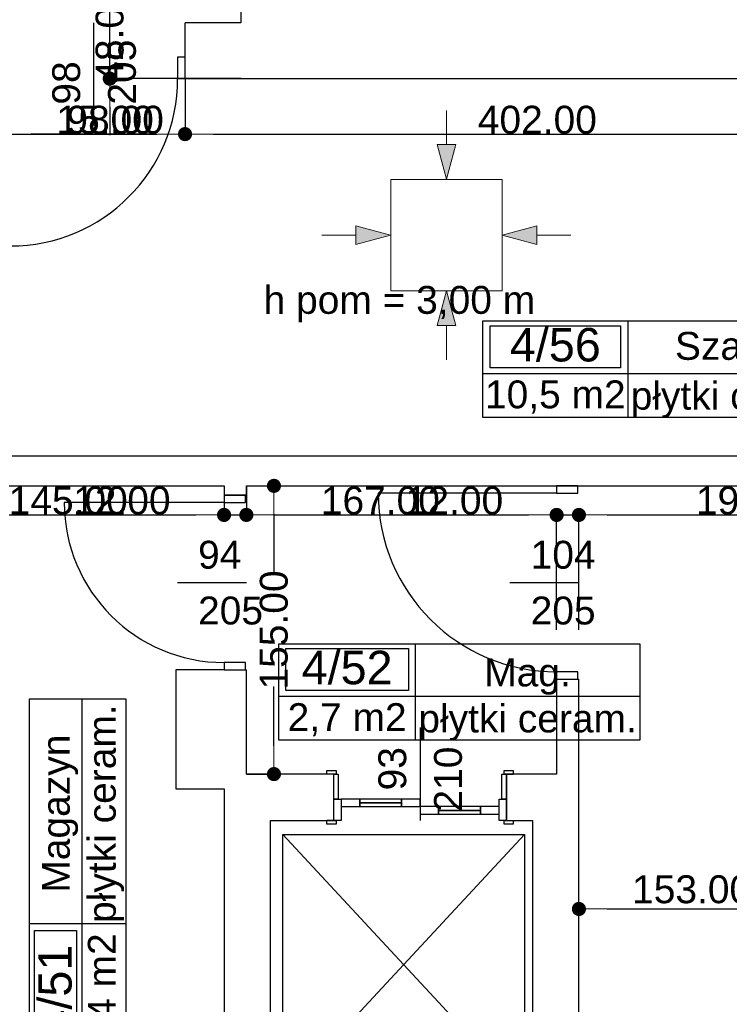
# Model space of a CAD drawing. Header units: millimetres. Extents: x -175445 to -20415, y -559200 to 231527.
# Tile 117 of 256: x -94558 to -90738, y -176209 to -170914. Entities that reach past the tile are written whole.
import ezdxf
from ezdxf.enums import TextEntityAlignment as Align

# ---------------------------------------------------------------- set-up
doc = ezdxf.new("R2010")
doc.units = ezdxf.units.MM
doc.header["$MEASUREMENT"] = 0
for name, color, linetype in [('Drzwi', 7, 'Continuous'), ('Linia', 7, 'Continuous'), ('Obiekt', 7, 'Continuous'), ('Polilinia', 7, 'Continuous'), ('Strefa', 9, 'Continuous'), ('Słup', 7, 'Continuous'), ('Tekst', 7, 'Continuous'), ('Wymiary', 9, 'Continuous'), ('Ściana', 7, 'Continuous')]:
    doc.layers.add(name, color=color, linetype=linetype)
doc.styles.add('Arial', font='txt')
doc.styles.add('Times new roman', font='txt')
doc.dimstyles.new('GENERATED_STYLE__1', dxfattribs={"dimtxt": 150, "dimasz": 152, "dimexe": 0.18, "dimexo": 0, "dimgap": 0.09, "dimtad": 1, "dimtih": 1, "dimtoh": 1, "dimlfac": 0.1, "dimzin": 0, "dimdsep": 46, "dimtxsty": 'Arial', "dimblk": 'ARROWHEAD_11', "dimblk1": 'ARROWHEAD_11', "dimblk2": 'ARROWHEAD_11', "dimcen": 0.09, "dimclrd": 256, "dimclre": 256, "dimclrt": 256, "dimazin": 0, "dimtfac": 1, "dimtdec": 4, "dimtmove": 0, "dimatfit": 3, "dimfxl": 1, "dimtolj": 1, "dimtzin": 0, "dimarcsym": 0})
doc.dimstyles.new('GENERATED_STYLE__2', dxfattribs={"dimtxt": 150, "dimasz": 152, "dimexe": 0.18, "dimexo": 0, "dimgap": 0.09, "dimtad": 1, "dimlfac": 0.1, "dimzin": 0, "dimdsep": 46, "dimtxsty": 'Arial', "dimblk": 'ARROWHEAD_11', "dimblk1": 'ARROWHEAD_11', "dimblk2": 'ARROWHEAD_11', "dimcen": 0.09, "dimclrd": 256, "dimclre": 256, "dimclrt": 256, "dimazin": 0, "dimtfac": 1, "dimtdec": 4, "dimtmove": 0, "dimatfit": 3, "dimfxl": 1, "dimtolj": 1, "dimtzin": 0, "dimarcsym": 0})
doc.dimstyles.new('GENERATED_STYLE__4', dxfattribs={"dimtxt": 150, "dimasz": 152, "dimexe": 0.18, "dimexo": 0, "dimgap": 0.09, "dimtad": 1, "dimtih": 1, "dimtoh": 1, "dimlfac": 0.1, "dimzin": 0, "dimdsep": 46, "dimtxsty": 'Arial', "dimblk": 'ARROWHEAD_11', "dimblk1": 'ARROWHEAD_11', "dimblk2": 'ARROWHEAD_11', "dimcen": 0.09, "dimclrd": 256, "dimclre": 256, "dimclrt": 256, "dimazin": 0, "dimtfac": 1, "dimtdec": 4, "dimtmove": 2, "dimatfit": 3, "dimfxl": 1, "dimtolj": 1, "dimtzin": 0, "dimarcsym": 0})

# ---------------------------------------------------------------- blocks, each defined once
blk = doc.blocks.new('Magazyn_4_51_51', base_point=(-94222, 19595.6))
at = {"layer": 'Strefa'}
for p, q in [((-94504.9, 18861.6), (-94504.9, 20803.8)), ((-94504.9, 20803.8), (-93986.3, 20803.8)), ((-94222, 18861.6), (-94222, 20803.8)), ((-93986.3, 20803.8), (-93986.3, 18861.6)), ((-94504.9, 19595.6), (-93986.3, 19595.6)), ((-94479, 18898.3), (-94479, 19558.9)), ((-94479, 19558.9), (-94252.7, 19558.9)), ((-94252.7, 19558.9), (-94252.7, 18898.3)), ((-93986.3, 18861.6), (-94504.9, 18861.6)), ((-94252.7, 18898.3), (-94479, 18898.3))]:
    blk.add_line(p, q, dxfattribs=at)
at = {"layer": 'Strefa', "style": 'Arial'}
for tag, height, p in [('ROOM_NAME', 150, (-94363.5, 20186.7)), ('floor_f', 150, (-94116, 20186.7)), ('ROOM_NUMBER', 180, (-94368.2, 19237.4)), ('ROOM_CALC_AREA', 150, (-94116, 19222.6))]:
    blk.add_attdef(tag, text='', height=height, rotation=90, dxfattribs=at).set_placement(p, align=Align.MIDDLE_CENTER)
blk = doc.blocks.new('Mag._4_52_52', base_point=(-92428.6, 20817.5))
at = {"layer": 'Strefa'}
for p, q in [((-93162.7, 21100.4), (-91220.4, 21100.4)), ((-93162.7, 20581.8), (-93162.7, 21100.4)), ((-93126, 21074.5), (-92465.3, 21074.5)), ((-93126, 20848.2), (-93126, 21074.5)), ((-92465.3, 21074.5), (-92465.3, 20848.2)), ((-92428.6, 21100.4), (-92428.6, 20581.8)), ((-91220.4, 21100.4), (-91220.4, 20581.8)), ((-93162.7, 20817.5), (-91220.4, 20817.5)), ((-92465.3, 20848.2), (-93126, 20848.2)), ((-91220.4, 20581.8), (-93162.7, 20581.8))]:
    blk.add_line(p, q, dxfattribs=at)
at = {"layer": 'Strefa', "style": 'Arial'}
for tag, height, p in [('ROOM_NUMBER', 180, (-92795.6, 20972.5)), ('ROOM_NAME', 150, (-91824.5, 20945.9)), ('ROOM_CALC_AREA', 150, (-92795.6, 20705.5)), ('floor_f', 150, (-91824.5, 20698.4))]:
    blk.add_attdef(tag, text='', height=height, dxfattribs=at).set_placement(p, align=Align.MIDDLE_CENTER)
blk = doc.blocks.new('Szatnia_4_56_56', base_point=(-91285.6, 22553.4))
at = {"layer": 'Strefa'}
for p, q in [((-92064.6, 22836.3), (-90077.4, 22836.3)), ((-92064.6, 22317.7), (-92064.6, 22836.3)), ((-91285.6, 22836.3), (-91285.6, 22317.7)), ((-90077.4, 22836.3), (-90077.4, 22317.7)), ((-92025.6, 22810.3), (-91324.5, 22810.3)), ((-92025.6, 22584), (-92025.6, 22810.3)), ((-91324.5, 22810.3), (-91324.5, 22584)), ((-91324.5, 22584), (-92025.6, 22584)), ((-92064.6, 22553.4), (-90077.4, 22553.4)), ((-90077.4, 22317.7), (-92064.6, 22317.7))]:
    blk.add_line(p, q, dxfattribs=at)
at = {"layer": 'Strefa', "style": 'Arial'}
for tag, height, p in [('ROOM_NUMBER', 180, (-91675.1, 22708.3)), ('ROOM_NAME', 150, (-90681.5, 22702.2)), ('ROOM_CALC_AREA', 150, (-91675.1, 22441.3)), ('floor_f', 150, (-90681.5, 22434.3))]:
    blk.add_attdef(tag, text='', height=height, dxfattribs=at).set_placement(p, align=Align.MIDDLE_CENTER)
blk = doc.blocks.new('ARROWHEAD_11')
at = {"color": 0, "linetype": 'Continuous', "lineweight": 0}
blk.add_line((0, 0), (-1, 0), dxfattribs=at)
at = {"color": 0, "linetype": 'Continuous', "lineweight": 0, "const_width": 0.25, "flags": 128}
blk.add_lwpolyline([(-0.125, 0, 1), (0.125, 0, 1)], format="xyb", close=True, dxfattribs=at)
blk = doc.blocks.new('*D1419')
at = {"layer": 'Defpoints', "color": 0}
for p in [(-94798, -171230.6), (-94798, -171529), (-94998, -172325.6)]:
    blk.add_point(p, dxfattribs=at)
at = {"layer": 'Wymiary', "lineweight": -2}
for p, q in [((-94798, -171230.6), (-94798, -171529.2)), ((-95810.3, -171529), (-95302, -171529)), ((-95302, -171529), (-95150, -171529)), ((-94998, -172325.6), (-94998, -171528.9)), ((-94998, -171529), (-94798, -171529)), ((-94646, -171529), (-94494, -171529))]:
    blk.add_line(p, q, dxfattribs=at)
at = {"layer": 'Wymiary', "lineweight": -2, "xscale": 152, "yscale": 152, "zscale": 152}
blk.add_blockref('ARROWHEAD_11', (-94998, -171529), dxfattribs=at)
at = {"layer": 'Wymiary', "lineweight": -2, "xscale": 152, "yscale": 152, "zscale": 152, "rotation": 180}
blk.add_blockref('ARROWHEAD_11', (-94798, -171529), dxfattribs=at)
at = {"layer": 'Wymiary', "lineweight": 13, "insert": (-95556.2, -171452.4), "char_height": 150, "attachment_point": 5, "style": 'Arial'}
blk.add_mtext('\\A1;20.00', dxfattribs=at)
blk = doc.blocks.new('*D1420')
at = {"layer": 'Defpoints', "color": 0}
for p in [(-94798, -171230.6), (-94648, -171230.6), (-94648, -171529)]:
    blk.add_point(p, dxfattribs=at)
at = {"layer": 'Wymiary', "lineweight": -2}
for p, q in [((-94798, -171230.6), (-94798, -171529.2)), ((-94648, -171230.6), (-94648, -171529.2)), ((-94950, -171529), (-95102, -171529)), ((-94798, -171529), (-94648, -171529)), ((-94344, -171529), (-94496, -171529)), ((-93852.4, -171529), (-94344, -171529))]:
    blk.add_line(p, q, dxfattribs=at)
at = {"layer": 'Wymiary', "lineweight": -2, "xscale": 152, "yscale": 152, "zscale": 152}
blk.add_blockref('ARROWHEAD_11', (-94798, -171529), dxfattribs=at)
at = {"layer": 'Wymiary', "lineweight": -2, "xscale": 152, "yscale": 152, "zscale": 152, "rotation": 180}
blk.add_blockref('ARROWHEAD_11', (-94648, -171529), dxfattribs=at)
at = {"layer": 'Wymiary', "lineweight": 13, "insert": (-94098.2, -171452.4), "char_height": 150, "attachment_point": 5, "style": 'Arial'}
blk.add_mtext('\\A1;15.00', dxfattribs=at)
blk = doc.blocks.new('*D1421')
at = {"layer": 'Defpoints', "color": 0}
for p in [(-94648, -171230.6), (-93668, -171230.6), (-93668, -171529)]:
    blk.add_point(p, dxfattribs=at)
at = {"layer": 'Wymiary', "lineweight": -2}
for p, q in [((-94648, -171230.6), (-94648, -171529.2)), ((-93668, -171230.6), (-93668, -171529.2)), ((-94496, -171529), (-93820, -171529))]:
    blk.add_line(p, q, dxfattribs=at)
at = {"layer": 'Wymiary', "lineweight": -2, "xscale": 152, "yscale": 152, "zscale": 152, "rotation": 180}
blk.add_blockref('ARROWHEAD_11', (-94648, -171529), dxfattribs=at)
at = {"layer": 'Wymiary', "lineweight": -2, "xscale": 152, "yscale": 152, "zscale": 152}
blk.add_blockref('ARROWHEAD_11', (-93668, -171529), dxfattribs=at)
at = {"layer": 'Wymiary', "lineweight": 13, "insert": (-94044.2, -171452.4), "char_height": 150, "attachment_point": 5, "style": 'Arial'}
blk.add_mtext('\\A1;98.00', dxfattribs=at)
blk = doc.blocks.new('*D1422')
at = {"layer": 'Defpoints', "color": 0}
for p in [(-93668, -171230.6), (-89648, -171360.6), (-89648, -171529)]:
    blk.add_point(p, dxfattribs=at)
at = {"layer": 'Wymiary', "lineweight": -2}
for p, q in [((-93668, -171230.6), (-93668, -171529.2)), ((-89648, -171360.6), (-89648, -171529.2)), ((-93516, -171529), (-89800, -171529))]:
    blk.add_line(p, q, dxfattribs=at)
at = {"layer": 'Wymiary', "lineweight": -2, "xscale": 152, "yscale": 152, "zscale": 152, "rotation": 180}
blk.add_blockref('ARROWHEAD_11', (-93668, -171529), dxfattribs=at)
at = {"layer": 'Wymiary', "lineweight": -2, "xscale": 152, "yscale": 152, "zscale": 152}
blk.add_blockref('ARROWHEAD_11', (-89648, -171529), dxfattribs=at)
at = {"layer": 'Wymiary', "lineweight": 13, "insert": (-91771.8, -171452.4), "char_height": 150, "attachment_point": 5, "style": 'Arial'}
blk.add_mtext('\\A1;402.00', dxfattribs=at)
blk = doc.blocks.new('*D1435')
at = {"layer": 'Defpoints', "color": 0}
for p in [(-94073.2, -170750.6), (-93368, -170750.6), (-93368, -171230.6)]:
    blk.add_point(p, dxfattribs=at)
at = {"layer": 'Wymiary', "lineweight": -2}
for p, q in [((-94073.2, -170598.6), (-94073.2, -170446.6)), ((-93368, -170750.6), (-94073.4, -170750.6)), ((-94073.2, -171230.6), (-94073.2, -170750.6)), ((-93368, -171230.6), (-94073.4, -171230.6)), ((-94073.2, -171382.6), (-94073.2, -171534.6))]:
    blk.add_line(p, q, dxfattribs=at)
at = {"layer": 'Wymiary', "lineweight": -2, "xscale": 152, "yscale": 152, "zscale": 152}
for p, rotation in [((-94073.2, -170750.6), 270), ((-94073.2, -171230.6), 90)]:
    blk.add_blockref('ARROWHEAD_11', p, dxfattribs=dict(at, rotation=rotation))
at = {"layer": 'Wymiary', "lineweight": 13, "insert": (-94073.2, -170990.6), "char_height": 150, "attachment_point": 5, "rotation": 90, "style": 'Arial'}
blk.add_mtext('\\A1;48.00', dxfattribs=at)
blk = doc.blocks.new('*D1442')
at = {"layer": 'Defpoints', "color": 0}
for p in [(-90018, -175696.1), (-90018, -175815.6), (-91548, -176180.6)]:
    blk.add_point(p, dxfattribs=at)
at = {"layer": 'Wymiary', "lineweight": -2}
for p, q in [((-91548, -176180.6), (-91548, -175695.9)), ((-91396, -175696.1), (-90170, -175696.1)), ((-90018, -175815.6), (-90018, -175695.9))]:
    blk.add_line(p, q, dxfattribs=at)
at = {"layer": 'Wymiary', "lineweight": -2, "xscale": 152, "yscale": 152, "zscale": 152, "rotation": 180}
blk.add_blockref('ARROWHEAD_11', (-91548, -175696.1), dxfattribs=at)
at = {"layer": 'Wymiary', "lineweight": -2, "xscale": 152, "yscale": 152, "zscale": 152}
blk.add_blockref('ARROWHEAD_11', (-90018, -175696.1), dxfattribs=at)
at = {"layer": 'Wymiary', "lineweight": 13, "insert": (-90941.5, -175591.1), "char_height": 150, "attachment_point": 5, "style": 'Arial'}
blk.add_mtext('\\A1;153.00', dxfattribs=at)
blk = doc.blocks.new('*D1457')
at = {"layer": 'Defpoints', "color": 0}
for p in [(-93458, -173420.6), (-93458, -173576.9), (-94908, -175405.6)]:
    blk.add_point(p, dxfattribs=at)
at = {"layer": 'Wymiary', "lineweight": -2}
for p, q in [((-93458, -173420.6), (-93458, -173577.1)), ((-94908, -175405.6), (-94908, -173576.7)), ((-94756, -173576.9), (-93610, -173576.9))]:
    blk.add_line(p, q, dxfattribs=at)
at = {"layer": 'Wymiary', "lineweight": -2, "xscale": 152, "yscale": 152, "zscale": 152, "rotation": 180}
blk.add_blockref('ARROWHEAD_11', (-94908, -173576.9), dxfattribs=at)
at = {"layer": 'Wymiary', "lineweight": -2, "xscale": 152, "yscale": 152, "zscale": 152}
blk.add_blockref('ARROWHEAD_11', (-93458, -173576.9), dxfattribs=at)
at = {"layer": 'Wymiary', "lineweight": 13, "insert": (-94296.8, -173500.2), "char_height": 150, "attachment_point": 5, "style": 'Arial'}
blk.add_mtext('\\A1;145.00', dxfattribs=at)
blk = doc.blocks.new('*D1458')
at = {"layer": 'Defpoints', "color": 0}
for p in [(-93458, -173420.6), (-93338, -173420.6), (-93338, -173576.9)]:
    blk.add_point(p, dxfattribs=at)
at = {"layer": 'Wymiary', "lineweight": -2}
for p, q in [((-93458, -173420.6), (-93458, -173577.1)), ((-93338, -173420.6), (-93338, -173577.1)), ((-94253.7, -173576.9), (-93762, -173576.9)), ((-93762, -173576.9), (-93610, -173576.9)), ((-93458, -173576.9), (-93338, -173576.9)), ((-93186, -173576.9), (-93034, -173576.9))]:
    blk.add_line(p, q, dxfattribs=at)
at = {"layer": 'Wymiary', "lineweight": -2, "xscale": 152, "yscale": 152, "zscale": 152}
blk.add_blockref('ARROWHEAD_11', (-93458, -173576.9), dxfattribs=at)
at = {"layer": 'Wymiary', "lineweight": -2, "xscale": 152, "yscale": 152, "zscale": 152, "rotation": 180}
blk.add_blockref('ARROWHEAD_11', (-93338, -173576.9), dxfattribs=at)
at = {"layer": 'Wymiary', "lineweight": 13, "insert": (-94007.9, -173500.2), "char_height": 150, "attachment_point": 5, "style": 'Arial'}
blk.add_mtext('\\A1;12.00', dxfattribs=at)
blk = doc.blocks.new('*D1459')
at = {"layer": 'Defpoints', "color": 0}
for p in [(-93338, -173420.6), (-91668, -173576.9), (-91668, -174195.6)]:
    blk.add_point(p, dxfattribs=at)
at = {"layer": 'Wymiary', "lineweight": -2}
for p, q in [((-93338, -173420.6), (-93338, -173577.1)), ((-93186, -173576.9), (-91820, -173576.9)), ((-91668, -174195.6), (-91668, -173576.7))]:
    blk.add_line(p, q, dxfattribs=at)
at = {"layer": 'Wymiary', "lineweight": -2, "xscale": 152, "yscale": 152, "zscale": 152, "rotation": 180}
blk.add_blockref('ARROWHEAD_11', (-93338, -173576.9), dxfattribs=at)
at = {"layer": 'Wymiary', "lineweight": -2, "xscale": 152, "yscale": 152, "zscale": 152}
blk.add_blockref('ARROWHEAD_11', (-91668, -173576.9), dxfattribs=at)
at = {"layer": 'Wymiary', "lineweight": 13, "insert": (-92616.8, -173500.2), "char_height": 150, "attachment_point": 5, "style": 'Arial'}
blk.add_mtext('\\A1;167.00', dxfattribs=at)
blk = doc.blocks.new('*D1460')
at = {"layer": 'Defpoints', "color": 0}
for p in [(-91548, -173576.9), (-91668, -174195.6), (-91548, -174195.6)]:
    blk.add_point(p, dxfattribs=at)
at = {"layer": 'Wymiary', "lineweight": -2}
for p, q in [((-92463.7, -173576.9), (-91972, -173576.9)), ((-91972, -173576.9), (-91820, -173576.9)), ((-91668, -174195.6), (-91668, -173576.7)), ((-91668, -173576.9), (-91548, -173576.9)), ((-91548, -174195.6), (-91548, -173576.7)), ((-91396, -173576.9), (-91244, -173576.9))]:
    blk.add_line(p, q, dxfattribs=at)
at = {"layer": 'Wymiary', "lineweight": -2, "xscale": 152, "yscale": 152, "zscale": 152}
blk.add_blockref('ARROWHEAD_11', (-91668, -173576.9), dxfattribs=at)
at = {"layer": 'Wymiary', "lineweight": -2, "xscale": 152, "yscale": 152, "zscale": 152, "rotation": 180}
blk.add_blockref('ARROWHEAD_11', (-91548, -173576.9), dxfattribs=at)
at = {"layer": 'Wymiary', "lineweight": 13, "insert": (-92217.9, -173500.2), "char_height": 150, "attachment_point": 5, "style": 'Arial'}
blk.add_mtext('\\A1;12.00', dxfattribs=at)
blk = doc.blocks.new('*D1461')
at = {"layer": 'Defpoints', "color": 0}
for p in [(-89648, -173260.6), (-89648, -173576.9), (-91548, -174195.6)]:
    blk.add_point(p, dxfattribs=at)
at = {"layer": 'Wymiary', "lineweight": -2}
for p, q in [((-89648, -173260.6), (-89648, -173577.1)), ((-91548, -174195.6), (-91548, -173576.7)), ((-91396, -173576.9), (-89800, -173576.9))]:
    blk.add_line(p, q, dxfattribs=at)
at = {"layer": 'Wymiary', "lineweight": -2, "xscale": 152, "yscale": 152, "zscale": 152, "rotation": 180}
blk.add_blockref('ARROWHEAD_11', (-91548, -173576.9), dxfattribs=at)
at = {"layer": 'Wymiary', "lineweight": -2, "xscale": 152, "yscale": 152, "zscale": 152}
blk.add_blockref('ARROWHEAD_11', (-89648, -173576.9), dxfattribs=at)
at = {"layer": 'Wymiary', "lineweight": 13, "insert": (-90598, -173500.2), "char_height": 150, "attachment_point": 5, "style": 'Arial'}
blk.add_mtext('\\A1;190.00', dxfattribs=at)
blk = doc.blocks.new('*D1480')
at = {"layer": 'Defpoints', "color": 0}
for p in [(-93338, -173420.6), (-93189.5, -173420.6), (-93338, -174970.6)]:
    blk.add_point(p, dxfattribs=at)
at = {"layer": 'Wymiary', "lineweight": -2}
for p, q in [((-93338, -173420.6), (-93189.4, -173420.6)), ((-93189.5, -173572.6), (-93189.5, -173891.5)), ((-93189.5, -174818.6), (-93189.5, -174499.8)), ((-93338, -174970.6), (-93189.4, -174970.6))]:
    blk.add_line(p, q, dxfattribs=at)
at = {"layer": 'Wymiary', "lineweight": -2, "xscale": 152, "yscale": 152, "zscale": 152}
for p, rotation in [((-93189.5, -173420.6), 90), ((-93189.5, -174970.6), 270)]:
    blk.add_blockref('ARROWHEAD_11', p, dxfattribs=dict(at, rotation=rotation))
at = {"layer": 'Wymiary', "lineweight": 13, "insert": (-93189.5, -174195.6), "char_height": 150, "attachment_point": 5, "rotation": 90, "style": 'Arial'}
blk.add_mtext('\\A1;155.00', dxfattribs=at)
blk = doc.blocks.new('*D1735')
at = {"layer": 'Defpoints', "color": 0}
for p in [(-67558, -174460.7), (-67558, -180112.2), (-140258, -180730.6)]:
    blk.add_point(p, dxfattribs=at)
at = {"layer": 'Wymiary', "lineweight": -2}
for p, q in [((-67558, -174460.7), (-67558, -180112.4)), ((-140258, -180730.6), (-140258, -180112)), ((-140106, -180112.2), (-67710, -180112.2))]:
    blk.add_line(p, q, dxfattribs=at)
at = {"layer": 'Wymiary', "lineweight": -2, "xscale": 152, "yscale": 152, "zscale": 152, "rotation": 180}
blk.add_blockref('ARROWHEAD_11', (-140258, -180112.2), dxfattribs=at)
at = {"layer": 'Wymiary', "lineweight": -2, "xscale": 152, "yscale": 152, "zscale": 152}
blk.add_blockref('ARROWHEAD_11', (-67558, -180112.2), dxfattribs=at)
at = {"layer": 'Wymiary', "lineweight": 13, "insert": (-103908, -180035.5), "char_height": 150, "attachment_point": 5, "style": 'Arial'}
blk.add_mtext('\\A1;7270.01', dxfattribs=at)

msp = doc.modelspace()

# ---------------------------------------------------------------- hatches: boundary and pattern name
at = {"layer": 'Linia', "linetype": 'Continuous', "lineweight": 13}
for points in [[(-92260.61, -171771.972), (-92210.361, -171585.436), (-92310.361, -171585.303)], [(-92561.811, -172071.972), (-92748.413, -172021.972), (-92748.413, -172121.972)], [(-91961.011, -172071.972), (-91774.408, -172121.972), (-91774.408, -172021.972)], [(-92260.61, -172371.971), (-92310.361, -172558.64), (-92210.361, -172558.507)]]:
    msp.add_hatch(color=253, dxfattribs=at).paths.add_polyline_path(points)

# ---------------------------------------------------------------- linework, layer by layer
at = {"layer": 'Drzwi', "color": 253}
for p, q in [((-93668.019, -171115.636), (-93708.019, -171115.636)), ((-93708.019, -171115.636), (-93708.019, -171230.636)), ((-93668.019, -171230.636), (-93668.019, -171115.636)), ((-93668.019, -171230.636), (-93668.019, -171115.636)), ((-93708.019, -171230.636), (-93668.019, -171230.636)), ((-91668.019, -173460.636), (-92628.019, -173460.636)), ((-91668.019, -173420.636), (-91668.019, -173460.636)), ((-91553.019, -173420.636), (-91668.019, -173420.636)), ((-91668.019, -173420.636), (-91553.019, -173420.636)), ((-91668.019, -173460.636), (-91553.019, -173460.636)), ((-91553.019, -173460.636), (-91553.019, -173420.636)), ((-93458.019, -173510.636), (-94318.019, -173510.636)), ((-93458.019, -173470.636), (-93458.019, -173510.636)), ((-93343.019, -173470.636), (-93458.019, -173470.636)), ((-93458.019, -173470.636), (-93343.019, -173470.636)), ((-93458.019, -173510.636), (-93343.019, -173510.636)), ((-93343.019, -173510.636), (-93343.019, -173470.636)), ((-93343.019, -174370.636), (-93458.019, -174370.636)), ((-93458.019, -174370.636), (-93458.019, -174410.636)), ((-93458.019, -174410.636), (-93343.019, -174410.636)), ((-93458.019, -174410.636), (-93343.019, -174410.636)), ((-93343.019, -174410.636), (-93343.019, -174370.636)), ((-91553.019, -174420.636), (-91668.019, -174420.636)), ((-91668.019, -174420.636), (-91668.019, -174460.636)), ((-91668.019, -174460.636), (-91553.019, -174460.636)), ((-91668.019, -174460.636), (-91553.019, -174460.636)), ((-91553.019, -174460.636), (-91553.019, -174420.636)), ((-92905.019, -174970.636), (-92905.019, -174951.636)), ((-92905.019, -174951.636), (-92855.019, -174951.636)), ((-92855.019, -174970.636), (-92905.019, -174970.636)), ((-92868.019, -174970.636), (-92905.019, -174970.636)), ((-92868.019, -175105.636), (-92868.019, -174970.636)), ((-92868.019, -174970.636), (-92843.019, -174970.636)), ((-92868.019, -175105.636), (-92868.019, -174970.636)), ((-92855.019, -174951.636), (-92855.019, -174970.636)), ((-92843.019, -174970.636), (-92843.019, -175105.636)), ((-91963.019, -175105.636), (-91963.019, -174970.636)), ((-91963.019, -174970.636), (-91938.019, -174970.636)), ((-91951.019, -174951.636), (-91901.019, -174951.636)), ((-91951.019, -174970.636), (-91951.019, -174951.636)), ((-91901.019, -174970.636), (-91951.019, -174970.636)), ((-91938.019, -174970.636), (-91938.019, -175105.636)), ((-91938.019, -175105.636), (-91938.019, -174970.636)), ((-91938.019, -174970.636), (-91901.019, -174970.636)), ((-91901.019, -174951.636), (-91901.019, -174970.636)), ((-92843.019, -175105.636), (-92868.019, -175105.636)), ((-92868.019, -175220.636), (-92868.019, -175105.636)), ((-92868.019, -175105.636), (-92828.019, -175105.636)), ((-92868.019, -175220.636), (-92868.019, -175105.636)), ((-92828.019, -175105.636), (-92828.019, -175220.636)), ((-92728.019, -175105.636), (-92828.019, -175105.636)), ((-92828.019, -175105.636), (-92828.019, -175145.636)), ((-92503.019, -175105.636), (-92728.019, -175105.636)), ((-92728.019, -175105.636), (-92728.019, -175125.636)), ((-92728.019, -175145.636), (-92728.019, -175105.636)), ((-92503.019, -175125.636), (-92503.019, -175105.636)), ((-92403.019, -175105.636), (-92503.019, -175105.636)), ((-92503.019, -175105.636), (-92503.019, -175145.636)), ((-92403.019, -175145.636), (-92403.019, -175105.636)), ((-91978.019, -175220.636), (-91978.019, -175105.636)), ((-91978.019, -175105.636), (-91938.019, -175105.636)), ((-91938.019, -175105.636), (-91963.019, -175105.636)), ((-91938.019, -175105.636), (-91938.019, -175220.636)), ((-91938.019, -175220.636), (-91938.019, -175105.636)), ((-92828.019, -175145.636), (-92728.019, -175145.636)), ((-92728.019, -175125.636), (-92503.019, -175125.636)), ((-92503.019, -175125.636), (-92728.019, -175125.636)), ((-92728.019, -175125.636), (-92728.019, -175145.636)), ((-92503.019, -175125.636), (-92728.019, -175125.636)), ((-92728.019, -175145.636), (-92503.019, -175145.636)), ((-92503.019, -175145.636), (-92503.019, -175125.636)), ((-92503.019, -175145.636), (-92403.019, -175145.636)), ((-92303.019, -175145.636), (-92403.019, -175145.636)), ((-92403.019, -175145.636), (-92403.019, -175185.636)), ((-92078.019, -175145.636), (-92303.019, -175145.636)), ((-92303.019, -175145.636), (-92303.019, -175165.636)), ((-92303.019, -175185.636), (-92303.019, -175145.636)), ((-92078.019, -175165.636), (-92078.019, -175145.636)), ((-91978.019, -175145.636), (-92078.019, -175145.636)), ((-92078.019, -175145.636), (-92078.019, -175185.636)), ((-91978.019, -175185.636), (-91978.019, -175145.636)), ((-92403.019, -175185.636), (-92303.019, -175185.636)), ((-92303.019, -175165.636), (-92078.019, -175165.636)), ((-92078.019, -175165.636), (-92303.019, -175165.636)), ((-92303.019, -175165.636), (-92303.019, -175185.636)), ((-92078.019, -175165.636), (-92303.019, -175165.636)), ((-92303.019, -175185.636), (-92078.019, -175185.636)), ((-92078.019, -175185.636), (-92078.019, -175165.636)), ((-92078.019, -175185.636), (-91978.019, -175185.636)), ((-92905.019, -175239.636), (-92905.019, -175220.636)), ((-92905.019, -175220.636), (-92855.019, -175220.636)), ((-92868.019, -175220.636), (-92905.019, -175220.636)), ((-92855.019, -175239.636), (-92905.019, -175239.636)), ((-92828.019, -175220.636), (-92868.019, -175220.636)), ((-92855.019, -175220.636), (-92855.019, -175239.636)), ((-91938.019, -175220.636), (-91978.019, -175220.636)), ((-91951.019, -175220.636), (-91901.019, -175220.636)), ((-91951.019, -175239.636), (-91951.019, -175220.636)), ((-91901.019, -175239.636), (-91951.019, -175239.636)), ((-91938.019, -175220.636), (-91901.019, -175220.636)), ((-91901.019, -175220.636), (-91901.019, -175239.636))]:
    msp.add_line(p, q, dxfattribs=at)
for centre, radius, start, end in [((-94608.019, -171230.636), 900, 270, 0), ((-91668.019, -173460.636), 960, 180, 270), ((-93458.019, -173510.636), 860, 180, 270)]:
    msp.add_arc(centre, radius, start, end, dxfattribs=at)
at = {"layer": 'Linia', "color": 253, "lineweight": 13}
for p, q in [((-92260.116, -171401.597), (-92260.361, -171585.37)), ((-92260.61, -171771.972), (-92310.361, -171585.303)), ((-92310.361, -171585.303), (-92210.361, -171585.436)), ((-92260.61, -171771.972), (-92210.361, -171585.436)), ((-91961.011, -171772.372), (-92561.011, -171772.372)), ((-92561.011, -171772.372), (-92561.011, -172371.572)), ((-91961.011, -172371.572), (-91961.011, -171772.372)), ((-92561.811, -172071.972), (-92748.413, -172021.972)), ((-92748.413, -172121.972), (-92748.413, -172021.972)), ((-91961.011, -172071.972), (-91774.408, -172021.972)), ((-91774.408, -172021.972), (-91774.408, -172121.972)), ((-92932.186, -172071.972), (-92748.413, -172071.972)), ((-92561.811, -172071.972), (-92748.413, -172121.972)), ((-91961.011, -172071.972), (-91774.408, -172121.972)), ((-91590.636, -172071.972), (-91774.408, -172071.972)), ((-92561.011, -172372.372), (-91961.011, -172372.372)), ((-92260.61, -172371.971), (-92310.361, -172558.64)), ((-92260.61, -172371.971), (-92210.361, -172558.507)), ((-92210.361, -172558.507), (-92310.361, -172558.64)), ((-92260.116, -172742.346), (-92260.361, -172558.574))]:
    msp.add_line(p, q, dxfattribs=at)
at = {"layer": 'Obiekt', "color": 253}
for p, q in [((-94158.019, -171482.014), (-94158.019, -170930.636)), ((-93709.397, -173940.636), (-93338.019, -173940.636)), ((-91919.397, -173940.636), (-91548.019, -173940.636)), ((-92403.019, -174719.258), (-92403.019, -175220.636))]:
    msp.add_line(p, q, dxfattribs=at)
at = {"layer": 'Polilinia', "color": 253, "flags": 128}
msp.add_lwpolyline([(-93141.429, -175295.674), (-91841.429, -175295.674), (-91841.429, -176695.674), (-93141.429, -176695.674), (-91841.429, -175295.674), (-91841.429, -176695.674), (-93141.429, -176695.674)], close=True, dxfattribs=at)
msp.add_lwpolyline([(-91841.429, -176695.674), (-93141.429, -175295.674)], dxfattribs=at)
at = {"layer": 'Słup', "color": 253}
for p, q in [((-93458.019, -174410.636), (-93718.019, -174410.636)), ((-93718.019, -174410.636), (-93718.019, -175050.636)), ((-93718.019, -175050.636), (-93458.019, -175050.636))]:
    msp.add_line(p, q, dxfattribs=at)
at = {"layer": 'Ściana', "color": 253}
for p, q in [((-93668.019, -171115.636), (-93668.019, -170930.636)), ((-93668.019, -171230.636), (-93668.019, -171115.636)), ((-91668.019, -173420.636), (-91553.019, -173420.636)), ((-91553.019, -173420.636), (-91548.019, -173420.636)), ((-93458.019, -173470.636), (-93343.019, -173470.636)), ((-93343.019, -173470.636), (-93338.019, -173470.636)), ((-93458.019, -174410.636), (-93343.019, -174410.636)), ((-93343.019, -174410.636), (-93338.019, -174410.636)), ((-91668.019, -174460.636), (-91553.019, -174460.636)), ((-91553.019, -174460.636), (-91548.019, -174460.636)), ((-92868.019, -174970.636), (-92905.019, -174970.636)), ((-92868.019, -175105.636), (-92868.019, -174970.636)), ((-91938.019, -174970.636), (-91901.019, -174970.636)), ((-91938.019, -175105.636), (-91938.019, -174970.636)), ((-92868.019, -175220.636), (-92868.019, -175105.636)), ((-91938.019, -175220.636), (-91938.019, -175105.636)), ((-92868.019, -175220.636), (-92905.019, -175220.636)), ((-91938.019, -175220.636), (-91901.019, -175220.636))]:
    msp.add_line(p, q, dxfattribs=at)
at = {"layer": 'Ściana', "color": 253, "flags": 128}
for points in [[(-93368.019, -170750.636), (-93368.019, -170930.636)], [(-93368.019, -170930.636), (-93668.019, -170930.636)], [(-93668.019, -171230.636), (-93368.019, -171230.636)], [(-93368.019, -171230.636), (-89648.019, -171230.636)], [(-89648.019, -173260.636), (-94798.019, -173260.636)], [(-94908.019, -173420.636), (-93458.019, -173420.636)], [(-93458.019, -173420.636), (-93458.019, -173470.636)], [(-93338.019, -173420.636), (-91668.019, -173420.636)], [(-93338.019, -173470.636), (-93338.019, -173420.636)], [(-91548.019, -173420.636), (-89648.019, -173420.636)], [(-93338.019, -174970.636), (-93338.019, -174410.636)], [(-91668.019, -174460.636), (-91668.019, -174970.636)], [(-91548.019, -174970.636), (-91548.019, -174460.636)], [(-92868.019, -174970.636), (-93338.019, -174970.636)], [(-91668.019, -174970.636), (-91938.019, -174970.636)], [(-91548.019, -177270.636), (-91548.019, -174970.636)], [(-93458.019, -175050.636), (-93458.019, -177270.636)], [(-93208.019, -177140.636), (-93208.019, -175220.636)], [(-93208.019, -175220.636), (-92868.019, -175220.636)], [(-91938.019, -175220.636), (-91798.019, -175220.636)], [(-91798.019, -175220.636), (-91798.019, -177140.636)]]:
    msp.add_lwpolyline(points, dxfattribs=at)

# ---------------------------------------------------------------- block references
at = {"layer": 'Strefa', "color": 253}
ref = msp.add_blockref('Szatnia_4_56_56', (-91285.56, -172816.556), dxfattribs=at)
ref.add_attrib('ROOM_NAME', 'Szatnia', dxfattribs={"color": 7, "height": 150, "style": 'Arial'}).set_placement((-90681.476, -172667.79), align=Align.MIDDLE_CENTER)
ref.add_attrib('ROOM_NUMBER', '4/56', dxfattribs={"color": 7, "height": 180, "style": 'Arial'}).set_placement((-91675.08, -172661.608), align=Align.MIDDLE_CENTER)
ref.add_attrib('ROOM_CALC_AREA', '10,5 m2', dxfattribs={"color": 7, "height": 150, "style": 'Arial'}).set_placement((-91675.08, -172928.61), align=Align.MIDDLE_CENTER)
ref.add_attrib('floor_f', 'płytki ceram.', dxfattribs={"color": 7, "height": 150, "style": 'Arial'}).set_placement((-90681.476, -172935.656), align=Align.MIDDLE_CENTER)
ref = msp.add_blockref('Mag._4_52_52', (-92428.613, -174552.421), dxfattribs=at)
ref.add_attrib('ROOM_NAME', 'Mag.', dxfattribs={"color": 7, "height": 150, "style": 'Arial'}).set_placement((-91824.529, -174424.021), align=Align.MIDDLE_CENTER)
ref.add_attrib('ROOM_NUMBER', '4/52', dxfattribs={"color": 7, "height": 180, "style": 'Arial'}).set_placement((-92795.634, -174397.474), align=Align.MIDDLE_CENTER)
ref.add_attrib('ROOM_CALC_AREA', '2,7 m2', dxfattribs={"color": 7, "height": 150, "style": 'Arial'}).set_placement((-92795.634, -174664.476), align=Align.MIDDLE_CENTER)
ref.add_attrib('floor_f', 'płytki ceram.', dxfattribs={"color": 7, "height": 150, "style": 'Arial'}).set_placement((-91824.529, -174671.521), align=Align.MIDDLE_CENTER)
ref = msp.add_blockref('Magazyn_4_51_51', (-94222.025, -175774.306), dxfattribs=at)
ref.add_attrib('ROOM_NAME', 'Magazyn', dxfattribs={"color": 7, "height": 150, "rotation": 90, "style": 'Arial'}).set_placement((-94363.453, -175183.251), align=Align.MIDDLE_CENTER)
ref.add_attrib('ROOM_NUMBER', '4/51', dxfattribs={"color": 7, "height": 180, "rotation": 90, "style": 'Arial'}).set_placement((-94368.168, -176132.522), align=Align.MIDDLE_CENTER)
ref.add_attrib('ROOM_CALC_AREA', '5,4 m2', dxfattribs={"color": 7, "height": 150, "rotation": 90, "style": 'Arial'}).set_placement((-94115.953, -176147.309), align=Align.MIDDLE_CENTER)
ref.add_attrib('floor_f', 'płytki ceram.', dxfattribs={"color": 7, "height": 150, "rotation": 90, "style": 'Arial'}).set_placement((-94115.953, -175183.251), align=Align.MIDDLE_CENTER)

# ---------------------------------------------------------------- texts
at = {"layer": 'Obiekt', "color": 253, "char_height": 150, "attachment_point": 7, "rotation": 90, "style": 'Arial'}
for s, insert in [('\\A1;{\\fArial|b0|i0|c238|p38;205}', (-93930.55, -171370.462)), ('\\A1;{\\fArial|b0|i0|c238|p38;98}', (-94230.55, -171370.462)), ('\\A1;{\\fArial|b0|i0|c238|p38;93}', (-92475.447, -175058.467)), ('\\A1;{\\fArial|b0|i0|c238|p38;210}', (-92175.55, -175172.296))]:
    msp.add_mtext(s, dxfattribs=dict(at, insert=insert))
at = {"layer": 'Obiekt', "color": 253, "char_height": 150, "attachment_point": 7, "style": 'Arial'}
for s, insert in [('\\A1;{\\fArial|b0|i0|c238|p38;94}', (-93597.845, -173868.104)), ('\\A1;{\\fArial|b0|i0|c238|p38;104}', (-91807.845, -173868.104)), ('\\A1;{\\fArial|b0|i0|c238|p38;205}', (-93597.845, -174168.104)), ('\\A1;{\\fArial|b0|i0|c238|p38;205}', (-91807.845, -174168.104))]:
    msp.add_mtext(s, dxfattribs=dict(at, insert=insert))
at = {"layer": 'Tekst', "color": 253, "insert": (-92514.3, -172345.521), "char_height": 150, "attachment_point": 2, "style": 'Times new roman'}
msp.add_mtext('\\A1;{\\fArial|b0|i0|c0|p38;h pom = 3,00 m}', dxfattribs=at)

# ---------------------------------------------------------------- dimensions: what is measured, and where the dimension line sits
at = {"layer": 'Wymiary', "color": 8, "lineweight": 13}
for base, p1, p2, picture, middle in [((-94073.17, -170750.636), (-93368.019, -171230.636), (-93368.019, -170750.636), '*D1435', (-94073.17, -170990.636)), ((-93189.542, -173420.636), (-93338.019, -174970.636), (-93338.019, -173420.636), '*D1480', (-93189.542, -174195.636))]:
    dim = msp.add_linear_dim(base=base, p1=p1, p2=p2, angle=90, dimstyle='GENERATED_STYLE__2', dxfattribs=at)
    dim.commit()
    dim.dimension.update_dxf_attribs({"geometry": picture, "text_midpoint": middle, "dimtype": 160, "text_rotation": 90})
for base, p1, p2, dimstyle, picture, middle in [((-94798.019, -171529.035), (-94998.019, -172325.636), (-94798.019, -171230.636), 'GENERATED_STYLE__1', '*D1419', (-95556.219, -171529.035)), ((-94648.019, -171529.035), (-94798.019, -171230.636), (-94648.019, -171230.636), 'GENERATED_STYLE__1', '*D1420', (-94098.158, -171529.035)), ((-93668.019, -171529.035), (-94648.019, -171230.636), (-93668.019, -171230.636), 'GENERATED_STYLE__1', '*D1421', (-94044.19, -171529.035)), ((-89648.019, -171529.035), (-93668.019, -171230.636), (-89648.019, -171360.636), 'GENERATED_STYLE__1', '*D1422', (-91771.848, -171529.035)), ((-89648.019, -173576.904), (-91548.019, -174195.636), (-89648.019, -173260.636), 'GENERATED_STYLE__1', '*D1461', (-90598.019, -173576.904)), ((-93458.019, -173576.904), (-94908.019, -175405.636), (-93458.019, -173420.636), 'GENERATED_STYLE__1', '*D1457', (-94296.848, -173576.904)), ((-93338.019, -173576.904), (-93458.019, -173420.636), (-93338.019, -173420.636), 'GENERATED_STYLE__1', '*D1458', (-94007.88, -173576.904)), ((-91668.019, -173576.904), (-93338.019, -173420.636), (-91668.019, -174195.636), 'GENERATED_STYLE__1', '*D1459', (-92616.848, -173576.904)), ((-91548.019, -173576.904), (-91668.019, -174195.636), (-91548.019, -174195.636), 'GENERATED_STYLE__1', '*D1460', (-92217.88, -173576.904)), ((-67557.968, -180112.207), (-140258.019, -180730.636), (-67557.968, -174460.715), 'GENERATED_STYLE__1', '*D1735', (-103907.994, -180112.207)), ((-90018.019, -175696.052), (-91548.019, -176180.636), (-90018.019, -175815.636), 'GENERATED_STYLE__4', '*D1442', (-90941.469, -175591.052))]:
    dim = msp.add_linear_dim(base=base, p1=p1, p2=p2, dimstyle=dimstyle, dxfattribs=at)
    dim.commit()
    dim.dimension.update_dxf_attribs({"geometry": picture, "text_midpoint": middle, "dimtype": 160})

doc.saveas('drawing.dxf')
